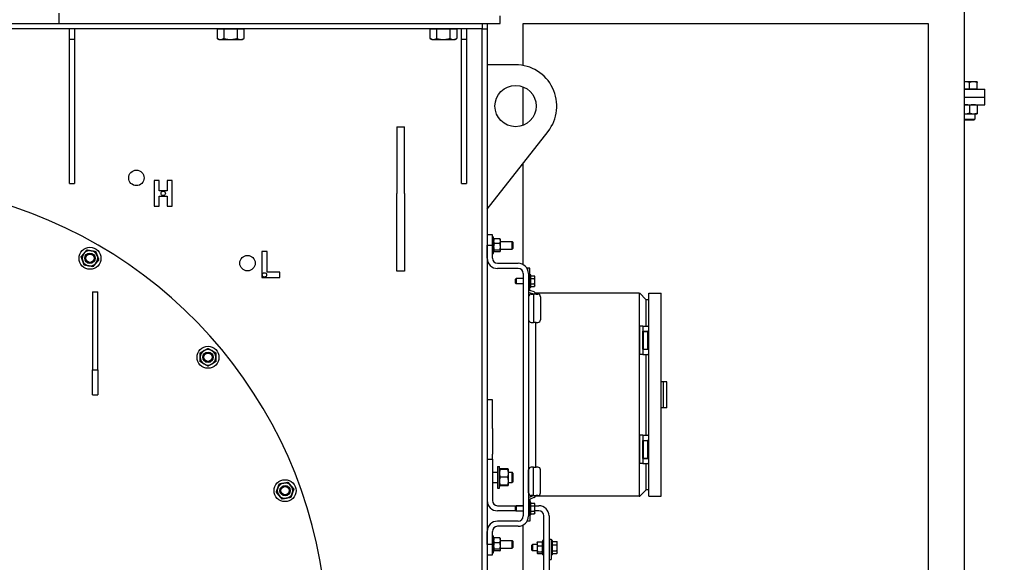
# Model space of a CAD drawing. Header units: inches. Extents: x 24 to 1128, y -58 to 748.
# Tile 117 of 256: x 211 to 259, y 240 to 267. Entities that reach past the tile are written whole.
import ezdxf

# ---------------------------------------------------------------- set-up
doc = ezdxf.new("R2010")
doc.units = ezdxf.units.IN
doc.header["$LTSCALE"] = 32
doc.header["$MEASUREMENT"] = 0
doc.layers.add('Dimension (ANSI)', color=7, linetype='Continuous', lineweight=25)
doc.layers.add('Visible (ANSI)', color=7, linetype='Continuous', lineweight=30)
doc.styles.add('Note Text (ANSI)', font='tahoma.ttf')
doc.dimstyles.new('SB Fraction-16 (ANSI)', dxfattribs={"dimscale": 32, "dimtxt": 0.125, "dimasz": 0.098425, "dimexe": 0.125, "dimexo": 0.0625, "dimgap": 0.031496, "dimtad": 0, "dimtih": 1, "dimtoh": 1, "dimdec": 4, "dimrnd": 1e-08, "dimzin": 0, "dimdsep": 46, "dimlunit": 5, "dimtxsty": 'Note Text (ANSI)', "dimcen": 0.09, "dimdle": 0.393701, "dimclrd": 256, "dimclre": 256, "dimclrt": 256, "dimadec": 0, "dimazin": 3, "dimtfac": 0.96, "dimtofl": 0, "dimtmove": 0, "dimatfit": 3, "dimfxl": 1, "dimfrac": 2, "dimtolj": 1, "dimtzin": 12, "dimlwd": -1, "dimlwe": -1, "dimarcsym": 0})

# ---------------------------------------------------------------- blocks, each defined once
blk = doc.blocks.new('*D17')
at = {"layer": 'Defpoints', "color": 0, "transparency": 16777216}
for p in [(257.225, 333.734), (233.912, 171.734), (300.059, 171.734)]:
    blk.add_point(p, dxfattribs=at)
at = {"layer": 'Dimension (ANSI)', "transparency": 16777216}
for p, q in [((259.225, 333.734), (304.059, 333.734)), ((300.059, 330.584), (300.059, 258.825)), ((300.059, 174.883), (300.059, 252.643)), ((235.912, 171.734), (304.059, 171.734))]:
    blk.add_line(p, q, dxfattribs=at)
for points in [[(299.534, 330.584), (300.584, 330.584), (300.059, 333.734)], [(299.534, 174.883), (300.584, 174.883), (300.059, 171.734)]]:
    blk.add_solid(points, dxfattribs=at)
at = {"layer": 'Dimension (ANSI)', "transparency": 16777216, "insert": (295.979, 257.817), "char_height": 4, "attachment_point": 1, "style": 'Note Text (ANSI)'}
blk.add_mtext('\\A1;162', dxfattribs=at)

msp = doc.modelspace()

# ---------------------------------------------------------------- linework, layer by layer
at = {"layer": 'Visible (ANSI)'}
for p, q in [((257.22467, 185.86817), (257.22467, 296.49617)), ((213.34967, 266.54617), (213.34967, 267.04617)), ((213.34967, 266.54617), (213.34967, 266.92117)), ((234.72467, 266.54617), (234.72467, 266.92117)), ((233.84967, 266.29617), (188.34967, 266.29617)), ((209.34967, 266.54617), (213.34967, 266.54617)), ((213.34967, 266.54617), (234.72467, 266.54617)), ((213.84967, 265.79617), (213.84967, 266.29617)), ((214.09967, 266.29617), (214.09967, 265.79617)), ((221.01272, 266.29617), (221.01272, 265.82241)), ((221.01272, 266.29617), (221.17109, 266.29617)), ((221.09967, 266.29617), (221.09967, 266.29617)), ((221.17109, 266.29617), (221.32945, 266.29617)), ((221.32945, 266.29617), (221.65418, 266.29617)), ((221.32945, 266.29617), (221.32945, 265.82241)), ((221.65418, 266.29617), (221.97891, 266.29617)), ((221.97891, 266.29617), (222.14527, 266.29617)), ((221.97891, 266.29617), (221.97891, 265.82241)), ((222.14527, 266.29617), (222.31163, 266.29617)), ((222.22467, 266.29617), (222.22467, 266.29617)), ((222.31163, 266.29617), (222.31163, 265.82241)), ((231.32522, 266.29617), (231.32522, 265.82241)), ((231.32522, 266.29617), (231.48359, 266.29617)), ((231.41217, 266.29617), (231.41217, 266.29617)), ((231.48359, 266.29617), (231.64195, 266.29617)), ((231.64195, 266.29617), (231.96668, 266.29617)), ((231.64195, 266.29617), (231.64195, 265.82241)), ((231.96668, 266.29617), (232.29141, 266.29617)), ((232.29141, 266.29617), (232.45777, 266.29617)), ((232.29141, 266.29617), (232.29141, 265.82241)), ((232.45777, 266.29617), (232.62413, 266.29617)), ((232.53717, 266.29617), (232.53717, 266.29617)), ((232.62413, 266.29617), (232.62413, 265.82241)), ((232.84967, 265.79617), (232.84967, 266.29617)), ((233.09967, 266.29617), (233.09967, 265.79617)), ((233.84967, 266.54617), (233.84967, 266.29617)), ((233.84967, 220.23806), (233.84967, 266.29617)), ((233.84967, 266.29617), (234.09967, 266.29617)), ((234.09967, 266.54617), (234.09967, 266.29617)), ((234.09967, 266.29617), (234.09967, 220.23806)), ((235.84967, 266.54617), (255.47467, 266.54617)), ((235.84967, 264.5107), (235.84967, 266.54617)), ((255.47467, 266.54617), (255.47467, 224.54617)), ((213.84967, 265.79617), (214.09967, 265.79617)), ((213.84967, 258.79617), (213.84967, 265.79617)), ((214.09967, 265.79617), (214.09967, 258.79617)), ((221.09967, 265.77217), (221.01787, 265.81939)), ((222.22467, 265.77217), (222.30647, 265.81939)), ((231.41217, 265.77217), (231.33037, 265.81939)), ((232.53717, 265.77217), (232.61897, 265.81939)), ((232.84967, 265.79617), (233.09967, 265.79617)), ((232.84967, 258.79617), (232.84967, 265.79617)), ((233.09967, 265.79617), (233.09967, 258.79617)), ((221.09967, 265.77217), (221.17109, 265.77217)), ((221.17109, 265.77217), (221.65418, 265.77217)), ((221.65418, 265.77217), (222.14527, 265.77217)), ((222.14527, 265.77217), (222.22467, 265.77217)), ((231.41217, 265.77217), (231.48359, 265.77217)), ((231.48359, 265.77217), (231.96668, 265.77217)), ((231.96668, 265.77217), (232.45777, 265.77217)), ((232.45777, 265.77217), (232.53717, 265.77217)), ((235.47467, 264.54617), (234.09967, 264.54617)), ((235.84967, 261.61914), (235.84967, 263.47319)), ((257.28717, 263.72267), (257.22467, 263.72267)), ((257.66217, 263.72267), (257.28717, 263.72267)), ((257.47467, 263.35867), (257.47467, 263.68918)), ((257.84967, 263.72267), (257.66217, 263.72267)), ((257.84967, 263.35867), (257.84967, 263.68918)), ((257.22467, 263.35867), (258.22467, 263.35867)), ((257.28717, 263.35867), (257.22467, 263.35867)), ((257.22467, 262.98367), (258.22467, 262.98367)), ((257.22467, 262.98367), (258.22467, 262.98367)), ((257.47467, 263.35867), (257.28717, 263.35867)), ((257.66217, 263.35867), (257.47467, 263.35867)), ((257.84967, 263.35867), (257.66217, 263.35867)), ((257.84967, 263.35867), (257.84967, 263.35867)), ((258.22467, 262.98367), (258.22467, 263.35867)), ((258.22467, 262.60867), (258.22467, 262.98367)), ((257.22467, 262.60867), (258.22467, 262.60867)), ((257.47467, 262.57518), (257.47467, 262.20416)), ((257.84967, 262.57518), (257.84967, 262.20416)), ((257.22467, 262.17067), (257.28717, 262.17067)), ((257.28717, 262.17067), (257.66217, 262.17067)), ((257.66217, 262.17067), (257.84967, 262.17067)), ((257.72467, 262.17067), (257.72467, 261.90444)), ((229.72467, 261.54617), (229.72467, 258.31313)), ((229.72467, 261.54617), (230.09967, 261.54617)), ((230.09967, 258.31313), (230.09967, 261.54617)), ((257.22467, 261.90444), (257.72467, 261.90444)), ((257.27186, 261.85867), (257.22467, 261.90444)), ((257.67748, 261.85867), (257.27186, 261.85867)), ((257.67748, 261.85867), (257.72467, 261.90444)), ((234.09967, 257.54617), (237.04935, 261.31313)), ((235.84967, 254.85418), (235.84967, 259.78105)), ((213.84967, 258.79617), (214.09967, 258.79617)), ((218.20935, 258.93463), (217.95935, 258.93463)), ((217.95935, 258.93463), (217.95935, 257.68463)), ((218.20935, 258.43463), (218.20935, 258.93463)), ((218.58435, 258.93463), (218.58435, 258.43463)), ((218.83435, 258.93463), (218.58435, 258.93463)), ((218.83435, 257.68463), (218.83435, 258.93463)), ((232.84967, 258.79617), (233.09967, 258.79617)), ((218.58435, 258.43463), (218.20935, 258.43463)), ((218.20935, 258.18463), (218.58435, 258.18463)), ((218.20935, 257.68463), (218.20935, 258.18463)), ((218.58435, 258.18463), (218.58435, 257.68463)), ((229.72467, 254.54617), (229.72467, 258.31313)), ((230.09967, 258.31313), (230.09967, 254.54617)), ((217.95935, 257.68463), (218.20935, 257.68463)), ((218.58435, 257.68463), (218.83435, 257.68463)), ((234.34967, 256.29617), (234.09967, 256.29617)), ((234.34967, 255.79617), (234.34967, 256.29617)), ((234.09967, 255.17117), (234.09967, 255.79617)), ((234.09967, 255.79617), (234.34967, 255.79617)), ((234.34967, 256.20242), (234.41217, 256.20242)), ((234.34967, 255.17117), (234.34967, 255.79617)), ((234.41217, 255.38992), (234.41217, 256.20242)), ((234.41217, 256.07767), (234.41747, 256.08684)), ((234.71503, 256.10929), (234.43731, 256.10929)), ((234.71503, 255.87717), (234.43731, 255.87717)), ((234.74017, 256.07767), (234.73488, 256.08684)), ((234.74017, 255.99323), (234.74017, 256.07767)), ((234.74017, 255.72061), (234.74017, 255.99323)), ((234.74017, 255.98367), (235.31248, 255.98367)), ((235.31248, 255.60867), (235.31248, 255.98367)), ((235.34967, 255.94533), (235.31248, 255.98367)), ((235.34967, 255.94533), (235.34967, 255.64701)), ((223.43184, 255.48703), (223.18184, 255.48703)), ((223.18184, 255.48703), (223.18184, 254.23703)), ((223.43184, 254.48703), (223.43184, 255.48703)), ((234.34967, 255.38992), (234.41217, 255.38992)), ((234.41217, 255.51467), (234.41747, 255.5055)), ((234.71503, 255.56405), (234.43731, 255.56405)), ((234.71503, 255.48305), (234.43731, 255.48305)), ((234.74017, 255.51467), (234.73488, 255.5055)), ((234.74017, 255.52355), (234.74017, 255.72061)), ((234.74017, 255.60867), (235.31248, 255.60867)), ((234.74017, 255.51467), (234.74017, 255.52355)), ((235.34967, 255.64701), (235.31248, 255.60867)), ((234.59967, 254.92117), (235.59967, 254.92117)), ((224.05684, 254.48703), (223.43184, 254.48703)), ((224.05684, 254.23703), (224.05684, 254.48703)), ((230.09967, 254.54617), (229.72467, 254.54617)), ((235.59967, 254.67117), (234.59967, 254.67117)), ((235.84967, 254.42117), (235.84967, 242.67117)), ((236.06125, 254.68117), (236.06125, 254.61339)), ((236.15967, 254.68117), (236.06125, 254.68117)), ((236.09967, 254.42117), (236.09967, 242.67117)), ((236.15967, 253.61614), (236.15967, 254.68117)), ((236.22217, 254.36867), (236.15967, 254.36867)), ((236.22217, 253.74367), (236.22217, 254.36867)), ((223.18184, 254.23703), (224.05684, 254.23703)), ((235.47217, 254.1505), (235.50191, 254.18117)), ((235.47217, 253.96184), (235.47217, 254.1505)), ((235.47217, 253.96184), (235.50191, 253.93117)), ((235.50191, 254.18117), (235.50191, 253.93117)), ((235.84967, 254.18117), (235.50191, 254.18117)), ((235.84967, 253.93117), (235.50191, 253.93117)), ((236.22218, 254.27517), (236.22217, 254.27517)), ((236.22218, 254.30904), (236.39062, 254.30904)), ((236.22218, 254.24519), (236.22218, 254.30904)), ((236.22218, 254.18134), (236.22218, 254.24519)), ((236.22218, 254.18134), (236.39062, 254.18134)), ((236.22218, 254.05491), (236.22218, 254.18134)), ((236.22218, 253.92847), (236.22218, 254.05491)), ((236.22218, 253.92847), (236.39062, 253.92847)), ((236.22218, 253.86588), (236.22218, 253.92847)), ((236.22218, 253.80329), (236.22218, 253.86588)), ((236.41018, 254.27517), (236.3911, 254.30821)), ((236.41018, 254.24519), (236.41018, 254.27517)), ((236.41018, 254.05491), (236.41018, 254.24519)), ((236.41018, 253.86588), (236.41018, 254.05491)), ((236.41018, 253.83717), (236.41018, 253.86588)), ((214.97467, 253.54617), (215.22467, 253.54617)), ((214.97467, 253.54617), (214.97467, 249.75304)), ((215.22467, 249.75304), (215.22467, 253.54617)), ((236.13955, 253.51173), (236.34368, 253.43743)), ((236.22217, 253.74367), (236.15967, 253.74367)), ((236.37039, 253.53245), (236.16625, 253.60675)), ((236.22218, 253.83717), (236.22217, 253.83717)), ((236.22218, 253.80329), (236.39062, 253.80329)), ((236.23569, 253.43188), (236.34949, 253.43188)), ((236.35026, 253.43188), (236.35026, 252.05617)), ((236.46926, 253.43188), (236.35026, 253.43188)), ((236.41018, 253.83717), (236.3911, 253.80413)), ((236.44869, 253.46857), (236.44869, 253.43188)), ((241.46483, 253.46857), (236.44869, 253.46857)), ((236.46926, 253.43188), (236.55269, 253.43188)), ((241.46483, 253.46857), (241.46483, 243.62605)), ((241.46483, 253.46857), (241.48929, 253.46857)), ((241.48929, 253.46857), (241.78727, 253.17059)), ((241.93886, 253.46857), (242.52942, 253.46857)), ((241.93886, 243.62605), (241.93886, 253.46857)), ((242.52942, 243.62605), (242.52942, 253.46857)), ((236.10569, 253.30188), (236.10569, 252.18617)), ((236.68269, 253.30188), (236.68269, 252.18617)), ((241.78727, 253.17059), (241.78727, 251.88196)), ((241.81173, 253.14613), (241.78727, 253.17059)), ((241.93886, 253.14613), (241.81173, 253.14613)), ((236.23569, 252.05617), (236.35026, 252.05617)), ((236.46926, 252.05617), (236.35026, 252.05617)), ((236.44869, 252.05617), (236.44869, 245.03845)), ((236.46926, 252.05617), (236.55269, 252.05617)), ((241.47755, 251.88196), (241.48345, 251.88196)), ((241.47755, 251.88196), (241.47755, 250.504)), ((241.63577, 251.88196), (241.48345, 251.88196)), ((241.63577, 251.88196), (241.64989, 251.88196)), ((241.63577, 250.75794), (241.63577, 251.62802)), ((241.63577, 251.62802), (241.64989, 251.62802)), ((241.64989, 251.88196), (241.88531, 251.88196)), ((241.64989, 251.88196), (241.64989, 251.62802)), ((241.64989, 251.62802), (241.88531, 251.62802)), ((241.65222, 250.75794), (241.65222, 251.62802)), ((241.66052, 251.62113), (241.87548, 251.62113)), ((241.66052, 251.62113), (241.66052, 250.76483)), ((241.70678, 251.62802), (241.70678, 251.62113)), ((241.82922, 251.62802), (241.82922, 251.62113)), ((241.87072, 251.62113), (241.87072, 251.62802)), ((241.8902, 251.62113), (241.87548, 251.62113)), ((241.87548, 251.62113), (241.87548, 250.76483)), ((241.88297, 251.62113), (241.88297, 251.62802)), ((241.91039, 251.88196), (241.88531, 251.88196)), ((241.91039, 251.62802), (241.88531, 251.62802)), ((241.8902, 251.62113), (241.91111, 251.62113)), ((241.91039, 251.88196), (241.91385, 251.88196)), ((241.91039, 251.62802), (241.91385, 251.62802)), ((241.93886, 251.62113), (241.91111, 251.62113)), ((241.93886, 251.88196), (241.91385, 251.88196)), ((241.93886, 251.62802), (241.91385, 251.62802)), ((241.63577, 250.75794), (241.64989, 250.75794)), ((241.64989, 250.75794), (241.88531, 250.75794)), ((241.64989, 250.75794), (241.64989, 250.504)), ((241.66052, 250.76483), (241.87548, 250.76483)), ((241.70678, 250.76483), (241.70678, 250.75794)), ((241.82922, 250.76483), (241.82922, 250.75794)), ((241.87072, 250.75794), (241.87072, 250.76483)), ((241.8902, 250.76483), (241.87548, 250.76483)), ((241.88297, 250.75794), (241.88297, 250.76483)), ((241.91039, 250.75794), (241.88531, 250.75794)), ((241.8902, 250.76483), (241.91111, 250.76483)), ((241.91039, 250.75794), (241.91385, 250.75794)), ((241.93886, 250.76483), (241.91111, 250.76483)), ((241.93886, 250.75794), (241.91385, 250.75794)), ((241.47755, 250.504), (241.48345, 250.504)), ((241.63577, 250.504), (241.48345, 250.504)), ((241.63577, 250.504), (241.64989, 250.504)), ((241.64989, 250.504), (241.88531, 250.504)), ((241.78727, 250.504), (241.78727, 246.59062)), ((241.91039, 250.504), (241.88531, 250.504)), ((241.91039, 250.504), (241.91385, 250.504)), ((241.93886, 250.504), (241.91385, 250.504)), ((214.97467, 249.75304), (215.22467, 249.75304)), ((214.97467, 248.54617), (214.97467, 249.75304)), ((215.22467, 249.75304), (215.22467, 248.54617)), ((242.64753, 249.17723), (242.52942, 249.17723)), ((242.80501, 249.17723), (242.64753, 249.17723)), ((242.64753, 247.91739), (242.64753, 249.17723)), ((242.80501, 247.91739), (242.80501, 249.17723)), ((214.97467, 248.54617), (215.22467, 248.54617)), ((234.34967, 248.29617), (234.09967, 248.29617)), ((234.34967, 246.92117), (234.34967, 248.29617)), ((242.64753, 247.91739), (242.52942, 247.91739)), ((242.80501, 247.91739), (242.64753, 247.91739)), ((234.34967, 246.92117), (234.34967, 245.67117)), ((241.47755, 246.59062), (241.48345, 246.59062)), ((241.47755, 246.59062), (241.47755, 245.21267)), ((241.63577, 246.59062), (241.48345, 246.59062)), ((241.63577, 246.59062), (241.64989, 246.59062)), ((241.63577, 245.4666), (241.63577, 246.33668)), ((241.63577, 246.33668), (241.64989, 246.33668)), ((241.64989, 246.59062), (241.88531, 246.59062)), ((241.64989, 246.59062), (241.64989, 246.33668)), ((241.64989, 246.33668), (241.88531, 246.33668)), ((241.65222, 245.4666), (241.65222, 246.33668)), ((241.66052, 246.32979), (241.87548, 246.32979)), ((241.66052, 246.32979), (241.66052, 245.47349)), ((241.70678, 246.33668), (241.70678, 246.32979)), ((241.82922, 246.33668), (241.82922, 246.32979)), ((241.87072, 246.32979), (241.87072, 246.33668)), ((241.8902, 246.32979), (241.87548, 246.32979)), ((241.87548, 246.32979), (241.87548, 245.47349)), ((241.88297, 246.32979), (241.88297, 246.33668)), ((241.91039, 246.59062), (241.88531, 246.59062)), ((241.91039, 246.33668), (241.88531, 246.33668)), ((241.8902, 246.32979), (241.91111, 246.32979)), ((241.91039, 246.59062), (241.91385, 246.59062)), ((241.91039, 246.33668), (241.91385, 246.33668)), ((241.93886, 246.32979), (241.91111, 246.32979)), ((241.93886, 246.59062), (241.91385, 246.59062)), ((241.93886, 246.33668), (241.91385, 246.33668)), ((234.09967, 245.42117), (234.34967, 245.42117)), ((234.34967, 245.42117), (234.34967, 245.67117)), ((234.34967, 245.42117), (234.34967, 243.42117)), ((241.63577, 245.4666), (241.64989, 245.4666)), ((241.64989, 245.4666), (241.88531, 245.4666)), ((241.64989, 245.4666), (241.64989, 245.21267)), ((241.66052, 245.47349), (241.87548, 245.47349)), ((241.70678, 245.47349), (241.70678, 245.4666)), ((241.82922, 245.47349), (241.82922, 245.4666)), ((241.87072, 245.4666), (241.87072, 245.47349)), ((241.8902, 245.47349), (241.87548, 245.47349)), ((241.88297, 245.4666), (241.88297, 245.47349)), ((241.91039, 245.4666), (241.88531, 245.4666)), ((241.8902, 245.47349), (241.91111, 245.47349)), ((241.91039, 245.4666), (241.91385, 245.4666)), ((241.93886, 245.47349), (241.91111, 245.47349)), ((241.93886, 245.4666), (241.91385, 245.4666)), ((234.34967, 244.79617), (234.59967, 244.79617)), ((234.59967, 245.07742), (234.59967, 244.01492)), ((234.59967, 245.07742), (234.69347, 245.07742)), ((234.69347, 244.01492), (234.69347, 245.07742)), ((234.69347, 244.92117), (234.69843, 244.92975)), ((235.09798, 244.95833), (234.72697, 244.95833)), ((235.09798, 244.92117), (234.72697, 244.92117)), ((235.13147, 244.92117), (235.12652, 244.92975)), ((235.13147, 244.73367), (235.13147, 244.92117)), ((235.13147, 244.79617), (235.3039, 244.79617)), ((235.3039, 244.29617), (235.3039, 244.79617)), ((235.34967, 244.74898), (235.3039, 244.79617)), ((236.10569, 243.79274), (236.10569, 244.90845)), ((236.35026, 245.03845), (236.23569, 245.03845)), ((236.35026, 245.03845), (236.46926, 245.03845)), ((236.35026, 243.66274), (236.35026, 245.03845)), ((236.55269, 245.03845), (236.46926, 245.03845)), ((236.68269, 243.79274), (236.68269, 244.90845)), ((241.47755, 245.21267), (241.48345, 245.21267)), ((241.63577, 245.21267), (241.48345, 245.21267)), ((241.63577, 245.21267), (241.64989, 245.21267)), ((241.64989, 245.21267), (241.88531, 245.21267)), ((241.78727, 245.21267), (241.78727, 243.92403)), ((241.91039, 245.21267), (241.88531, 245.21267)), ((241.91039, 245.21267), (241.91385, 245.21267)), ((241.93886, 245.21267), (241.91385, 245.21267)), ((235.09798, 244.54617), (234.72697, 244.54617)), ((235.13147, 244.35867), (235.13147, 244.73367)), ((235.13147, 244.17117), (235.13147, 244.35867)), ((235.34967, 244.34336), (235.3039, 244.29617)), ((235.34967, 244.74898), (235.34967, 244.34336)), ((234.34967, 244.29617), (234.59967, 244.29617)), ((234.59967, 244.01492), (234.69347, 244.01492)), ((234.69347, 244.17117), (234.69843, 244.16258)), ((235.09798, 244.17117), (234.72697, 244.17117)), ((235.09798, 244.13401), (234.72697, 244.13401)), ((235.13147, 244.17117), (235.12652, 244.16258)), ((235.13147, 244.29617), (235.3039, 244.29617)), ((241.78727, 243.92403), (241.48929, 243.62605)), ((241.78727, 243.92403), (241.81173, 243.94849)), ((241.81173, 243.94849), (241.93886, 243.94849)), ((236.13955, 243.5829), (236.34368, 243.6572)), ((236.15967, 243.47848), (236.15967, 242.41345)), ((236.37039, 243.56217), (236.16625, 243.48787)), ((236.34949, 243.66274), (236.23569, 243.66274)), ((236.35026, 243.66274), (236.46926, 243.66274)), ((236.44869, 243.66274), (236.44869, 243.62605)), ((241.46483, 243.62605), (236.44869, 243.62605)), ((236.55269, 243.66274), (236.46926, 243.66274)), ((241.46483, 243.62605), (241.48929, 243.62605)), ((241.93886, 243.62605), (242.52942, 243.62605)), ((234.59967, 243.17117), (235.84967, 243.17117)), ((235.49221, 242.92117), (234.59967, 242.92117)), ((235.47217, 243.1305), (235.50191, 243.16117)), ((235.47217, 242.94184), (235.47217, 243.1305)), ((235.47217, 242.94184), (235.50191, 242.91117)), ((235.50191, 243.16117), (235.50191, 242.91117)), ((235.84967, 243.16117), (235.50191, 243.16117)), ((235.84967, 242.91117), (235.50191, 242.91117)), ((236.22217, 243.34867), (236.15967, 243.34867)), ((236.22217, 242.72367), (236.22217, 243.34867)), ((236.22218, 243.25517), (236.22217, 243.25517)), ((236.22218, 243.28905), (236.39062, 243.28905)), ((236.22218, 243.22533), (236.22218, 243.28905)), ((236.22218, 243.16162), (236.22218, 243.22533)), ((236.22218, 243.16162), (236.39062, 243.16162)), ((236.22218, 243.03518), (236.22218, 243.16162)), ((236.22218, 242.90874), (236.22218, 243.03518)), ((236.22218, 242.90874), (236.39062, 242.90874)), ((236.22218, 242.84602), (236.22218, 242.90874)), ((236.41018, 243.25517), (236.39099, 243.28839)), ((236.41018, 243.22533), (236.41018, 243.25517)), ((236.41018, 243.03518), (236.41018, 243.22533)), ((236.41018, 243.17117), (236.59967, 243.17117)), ((236.41018, 242.84602), (236.41018, 243.03518)), ((236.59967, 242.92117), (236.41018, 242.92117)), ((235.59967, 242.42117), (234.59967, 242.42117)), ((236.06125, 242.41345), (236.06125, 242.47895)), ((236.15967, 242.41345), (236.06125, 242.41345)), ((236.22217, 242.72367), (236.15967, 242.72367)), ((236.22218, 242.81717), (236.22217, 242.81717)), ((236.22218, 242.78329), (236.22218, 242.84602)), ((236.22218, 242.78329), (236.39062, 242.78329)), ((236.41018, 242.81717), (236.39099, 242.78395)), ((236.41018, 242.81717), (236.41018, 242.84602)), ((236.84967, 216.67117), (236.84967, 242.67117)), ((237.09967, 242.67117), (237.09967, 216.67117)), ((235.59967, 242.17117), (234.59967, 242.17117)), ((235.84967, 224.54617), (235.84967, 242.23816)), ((234.09967, 241.29617), (234.09967, 241.92117)), ((234.34967, 241.29617), (234.34967, 241.92117)), ((234.34967, 241.70242), (234.41217, 241.70242)), ((234.41217, 240.88992), (234.41217, 241.70242)), ((234.41217, 241.57767), (234.41747, 241.58684)), ((234.71503, 241.60929), (234.43731, 241.60929)), ((234.74017, 241.57767), (234.73488, 241.58684)), ((234.74017, 241.49323), (234.74017, 241.57767)), ((234.74017, 241.22061), (234.74017, 241.49323)), ((234.74017, 241.48367), (235.31248, 241.48367)), ((235.31248, 241.10867), (235.31248, 241.48367)), ((235.34967, 241.44533), (235.31248, 241.48367)), ((236.78717, 241.48367), (236.78717, 240.79617)), ((236.84967, 241.48367), (236.78717, 241.48367)), ((237.09967, 241.55492), (237.19967, 241.55492)), ((237.19967, 241.55492), (237.19967, 240.55492)), ((237.26217, 241.48367), (237.19967, 241.48367)), ((237.26217, 240.79617), (237.26217, 241.48367)), ((234.34967, 241.29617), (234.09967, 241.29617)), ((234.34967, 240.79617), (234.34967, 241.29617)), ((234.41217, 241.01467), (234.41747, 241.0055)), ((234.71503, 241.37717), (234.43731, 241.37717)), ((234.71503, 241.06405), (234.43731, 241.06405)), ((234.71503, 240.98305), (234.43731, 240.98305)), ((234.74017, 241.01467), (234.73488, 241.0055)), ((234.74017, 241.02355), (234.74017, 241.22061)), ((234.74017, 241.10867), (235.31248, 241.10867)), ((234.74017, 241.01467), (234.74017, 241.02355)), ((235.34967, 241.14701), (235.31248, 241.10867)), ((235.34967, 241.44533), (235.34967, 241.14701)), ((236.26217, 241.26209), (236.29521, 241.29617)), ((236.26217, 241.01775), (236.26217, 241.26209)), ((236.26217, 241.01775), (236.29521, 240.98367)), ((236.29521, 241.29617), (236.29521, 240.98367)), ((236.52117, 241.29617), (236.29521, 241.29617)), ((236.52117, 240.98367), (236.29521, 240.98367)), ((236.52117, 241.38992), (236.52692, 241.39988)), ((236.52117, 241.38992), (236.52117, 241.31948)), ((236.52117, 241.31948), (236.52117, 241.07905)), ((236.52117, 241.07905), (236.52117, 240.8995)), ((236.52692, 241.39988), (236.52951, 241.40436)), ((236.5435, 241.42331), (236.76484, 241.42331)), ((236.5435, 241.41991), (236.76484, 241.41991)), ((236.5435, 241.21905), (236.76484, 241.21905)), ((236.78142, 241.39988), (236.77884, 241.40436)), ((236.78717, 241.38992), (236.78142, 241.39988)), ((237.26218, 241.38992), (237.26217, 241.38992)), ((237.26218, 241.42842), (237.47485, 241.42842)), ((237.26218, 241.35194), (237.26218, 241.42842)), ((237.26218, 241.27545), (237.26218, 241.35194)), ((237.26218, 241.1312), (237.26218, 241.27545)), ((237.26218, 241.27545), (237.47485, 241.27545)), ((237.26218, 240.98695), (237.26218, 241.1312)), ((237.26218, 240.91919), (237.26218, 240.98695)), ((237.26218, 240.98695), (237.47485, 240.98695)), ((237.49718, 241.38992), (237.47804, 241.42307)), ((237.49718, 241.35194), (237.49718, 241.38992)), ((237.49718, 241.1312), (237.49718, 241.35194)), ((237.49718, 240.91919), (237.49718, 241.1312)), ((234.09967, 240.79617), (234.34967, 240.79617)), ((234.34967, 240.88992), (234.41217, 240.88992)), ((236.52117, 240.8995), (236.52117, 240.88992)), ((236.52117, 240.88992), (236.52692, 240.87996)), ((236.52692, 240.87996), (236.52951, 240.87548)), ((236.5435, 240.93906), (236.76484, 240.93906)), ((236.5435, 240.85993), (236.76484, 240.85993)), ((236.5435, 240.85653), (236.76484, 240.85653)), ((236.78142, 240.87996), (236.77884, 240.87548)), ((236.78717, 240.88992), (236.78142, 240.87996)), ((236.84967, 240.79617), (236.78717, 240.79617)), ((237.09967, 240.55492), (237.19967, 240.55492)), ((237.26217, 240.79617), (237.19967, 240.79617)), ((237.26218, 240.88992), (237.26217, 240.88992)), ((237.26218, 240.85142), (237.26218, 240.91919)), ((237.26218, 240.85142), (237.47485, 240.85142)), ((237.49718, 240.88992), (237.47804, 240.85677)), ((237.49718, 240.88992), (237.49718, 240.91919))]:
    msp.add_line(p, q, dxfattribs=at)
for centre, radius in [((235.47467, 262.54617), 1), ((217.09967, 259.06283), 0.375), ((218.39685, 258.30963), 0.105), ((214.84967, 255.16572), 0.53125), ((214.84967, 255.16572), 0.25014), ((214.84967, 255.16572), 0.25), ((214.84967, 255.16572), 0.20281), ((222.48445, 254.93095), 0.375), ((223.30684, 254.36203), 0.105), ((220.56963, 250.3661), 0.53125), ((220.56963, 250.3661), 0.25014), ((220.56963, 250.3661), 0.25), ((220.56963, 250.3661), 0.20281), ((224.30306, 243.8996), 0.53125), ((224.30306, 243.8996), 0.25014), ((224.30306, 243.8996), 0.25), ((224.30306, 243.8996), 0.20281)]:
    msp.add_circle(centre, radius, dxfattribs=at)
for centre, radius, start, end in [((235.47467, 262.54617), 2, 321.937653, 90), ((204.09967, 236.54617), 22.25, 3.136973, 222.13328), ((214.84967, 255.16572), 0.375, 140, 200), ((214.84967, 255.16572), 0.375, 80, 140), ((214.84967, 255.16572), 0.375, 20, 80), ((214.84967, 255.16572), 0.375, 320, 20), ((214.84967, 255.16572), 0.375, 200, 260), ((214.84967, 255.16572), 0.375, 260, 320), ((234.59967, 255.17117), 0.5, 180, 270), ((234.59967, 255.17117), 0.25, 180, 270), ((235.59967, 254.42117), 0.5, 0, 90), ((235.59967, 254.42117), 0.25, 0, 90), ((236.18025, 253.62355), 0.119, 227.382623, 250), ((236.23569, 253.30188), 0.13, 90, 180), ((236.16967, 253.61614), 0.01, 180, 250), ((236.34026, 253.42803), 0.01, 0, 70), ((236.32969, 253.42062), 0.119, 5.426317, 70), ((236.55269, 253.30188), 0.13, 0, 90), ((236.23569, 252.18617), 0.13, 180, 270), ((236.55269, 252.18617), 0.13, 270, 0), ((220.56963, 250.3661), 0.375, 120, 180), ((220.56963, 250.3661), 0.375, 60, 120), ((220.56963, 250.3661), 0.375, 0, 60), ((220.56963, 250.3661), 0.375, 180, 240), ((220.56963, 250.3661), 0.375, 240, 300), ((220.56963, 250.3661), 0.375, 300, 0), ((236.23569, 244.90845), 0.13, 90, 180), ((236.55269, 244.90845), 0.13, 0, 90), ((224.30306, 243.8996), 0.375, 160, 220), ((224.30306, 243.8996), 0.375, 100, 160), ((224.30306, 243.8996), 0.375, 40, 100), ((224.30306, 243.8996), 0.375, 340, 40), ((224.30306, 243.8996), 0.375, 220, 280), ((224.30306, 243.8996), 0.375, 280, 340), ((234.59967, 243.42117), 0.5, 180, 270), ((234.59967, 243.42117), 0.25, 180, 270), ((236.18025, 243.47107), 0.119, 110, 132.617377), ((236.23569, 243.79274), 0.13, 180, 270), ((236.16967, 243.47848), 0.01, 110, 180), ((236.34026, 243.66659), 0.01, 290, 0), ((236.32969, 243.674), 0.119, 290, 354.573683), ((236.55269, 243.79274), 0.13, 270, 0), ((236.59967, 242.67117), 0.5, 0, 90), ((236.59967, 242.67117), 0.25, 0, 90), ((234.59967, 241.92117), 0.5, 90, 180), ((235.59967, 242.67117), 0.5, 270, 0), ((235.59967, 242.67117), 0.25, 270, 0), ((234.59967, 241.92117), 0.25, 90, 180)]:
    msp.add_arc(centre, radius, start, end, dxfattribs=at)
for points, weights in [([(221.01272, 265.82241), (221.09759, 265.77217), (221.17109, 265.77217)], [1, 1.0379548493, 1]), ([(221.17109, 265.77217), (221.24458, 265.77217), (221.32945, 265.82241)], [1, 1.0379548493, 1]), ([(221.32945, 265.82241), (221.50347, 265.77217), (221.65418, 265.77217)], [1, 1.0379548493, 1]), ([(221.65418, 265.77217), (221.80489, 265.77217), (221.97891, 265.82241)], [1, 1.0379548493, 1]), ([(221.97891, 265.82241), (222.06806, 265.77217), (222.14527, 265.77217)], [1, 1.0379548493, 1]), ([(222.14527, 265.77217), (222.22247, 265.77217), (222.31163, 265.82241)], [1, 1.0379548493, 1]), ([(222.31163, 265.82241), (222.30904, 265.82087), (222.30647, 265.81939)], [1, 1.00111611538, 1.00216658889]), ([(231.32522, 265.82241), (231.41009, 265.77217), (231.48359, 265.77217)], [1, 1.0379548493, 1]), ([(231.48359, 265.77217), (231.55708, 265.77217), (231.64195, 265.82241)], [1, 1.0379548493, 1]), ([(231.64195, 265.82241), (231.81597, 265.77217), (231.96668, 265.77217)], [1, 1.0379548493, 1]), ([(231.96668, 265.77217), (232.11739, 265.77217), (232.29141, 265.82241)], [1, 1.0379548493, 1]), ([(232.29141, 265.82241), (232.38056, 265.77217), (232.45777, 265.77217)], [1, 1.0379548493, 1]), ([(232.45777, 265.77217), (232.53497, 265.77217), (232.62413, 265.82241)], [1, 1.0379548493, 1]), ([(232.62413, 265.82241), (232.62154, 265.82087), (232.61897, 265.81939)], [1, 1.00111611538, 1.00216658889]), ([(257.28717, 263.72267), (257.25621, 263.72267), (257.22467, 263.7187)], [1, 1.01318397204, 1.01720879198]), ([(257.47467, 263.68918), (257.37419, 263.72267), (257.28717, 263.72267)], [1, 1.0379548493, 1]), ([(257.66217, 263.72267), (257.57515, 263.72267), (257.47467, 263.68918)], [1, 1.0379548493, 1]), ([(257.84967, 263.68918), (257.74919, 263.72267), (257.66217, 263.72267)], [1, 1.0379548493, 1]), ([(257.84967, 263.72267), (257.84967, 263.72267), (257.84967, 263.68918)], [1, 1.0379548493, 1]), ([(257.28717, 262.60867), (257.25621, 262.60867), (257.22467, 262.6047)], [1, 1.01318397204, 1.01720879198]), ([(257.47467, 262.57518), (257.37419, 262.60867), (257.28717, 262.60867)], [1, 1.0379548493, 1]), ([(257.66217, 262.60867), (257.57515, 262.60867), (257.47467, 262.57518)], [1, 1.0379548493, 1]), ([(257.84967, 262.57518), (257.74919, 262.60867), (257.66217, 262.60867)], [1, 1.0379548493, 1]), ([(257.84967, 262.60867), (257.84967, 262.60867), (257.84967, 262.57518)], [1, 1.0379548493, 1]), ([(257.22467, 262.17464), (257.25621, 262.17067), (257.28717, 262.17067)], [1.01720879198, 1.01318397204, 1]), ([(257.28717, 262.17067), (257.37419, 262.17067), (257.47467, 262.20416)], [1, 1.0379548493, 1]), ([(257.47467, 262.20416), (257.57515, 262.17067), (257.66217, 262.17067)], [1, 1.0379548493, 1]), ([(257.66217, 262.17067), (257.74919, 262.17067), (257.84967, 262.20416)], [1, 1.0379548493, 1]), ([(257.84967, 262.20416), (257.84967, 262.17067), (257.84967, 262.17067)], [1, 1.0379548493, 1]), ([(234.43731, 256.10929), (234.41217, 256.04709), (234.41217, 255.99323)], [1, 1.0379548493, 1]), ([(234.41217, 255.99323), (234.41217, 255.93937), (234.43731, 255.87717)], [1, 1.0379548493, 1]), ([(234.43731, 255.87717), (234.41217, 255.79327), (234.41217, 255.72061)], [1, 1.0379548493, 1]), ([(234.41747, 256.08684), (234.42358, 256.09744), (234.43731, 256.10929)], [1.01887457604, 1.02037449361, 1]), ([(234.74017, 255.99323), (234.74017, 256.04709), (234.71503, 256.10929)], [1, 1.0379548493, 1]), ([(234.71503, 256.10929), (234.72876, 256.09744), (234.73488, 256.08684)], [1, 1.02037449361, 1.01887457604]), ([(234.71503, 255.87717), (234.74017, 255.93937), (234.74017, 255.99323)], [1, 1.0379548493, 1]), ([(234.74017, 255.72061), (234.74017, 255.79327), (234.71503, 255.87717)], [1, 1.0379548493, 1]), ([(214.42324, 255.24091), (214.49782, 255.32979), (214.5624, 255.40676)], [1, 1.0379548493, 1]), ([(214.5624, 255.40676), (214.62699, 255.48373), (214.70157, 255.57261)], [1, 1.0379548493, 1]), ([(214.70157, 255.57261), (214.81584, 255.55247), (214.91479, 255.53502)], [1, 1.0379548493, 1]), ([(214.91479, 255.53502), (215.01374, 255.51757), (215.12801, 255.49742)], [1, 1.0379548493, 1]), ([(215.12801, 255.49742), (215.16769, 255.38839), (215.20206, 255.29397)], [1, 1.0379548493, 1]), ([(215.20206, 255.29397), (215.23642, 255.19955), (215.27611, 255.09052)], [1, 1.0379548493, 1]), ([(234.41217, 255.72061), (234.41217, 255.64795), (234.43731, 255.56405)], [1, 1.0379548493, 1]), ([(234.43731, 255.56405), (234.41217, 255.54235), (234.41217, 255.52355)], [1, 1.0379548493, 1]), ([(234.41217, 255.52355), (234.41217, 255.50475), (234.43731, 255.48305)], [1, 1.0379548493, 1]), ([(234.71503, 255.56405), (234.74017, 255.64795), (234.74017, 255.72061)], [1, 1.0379548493, 1]), ([(234.74017, 255.52355), (234.74017, 255.54235), (234.71503, 255.56405)], [1, 1.0379548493, 1]), ([(234.71503, 255.48305), (234.74017, 255.50475), (234.74017, 255.52355)], [1, 1.0379548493, 1]), ([(214.49729, 255.03746), (214.46292, 255.13188), (214.42324, 255.24091)], [1, 1.0379548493, 1]), ([(214.57134, 254.83401), (214.53165, 254.94304), (214.49729, 255.03746)], [1, 1.0379548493, 1]), ([(214.78455, 254.79641), (214.6856, 254.81386), (214.57134, 254.83401)], [1, 1.0379548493, 1]), ([(215.13694, 254.92467), (215.07235, 254.8477), (214.99777, 254.75882)], [1, 1.0379548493, 1]), ([(215.27611, 255.09052), (215.20153, 255.00164), (215.13694, 254.92467)], [1, 1.0379548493, 1]), ([(214.99777, 254.75882), (214.88351, 254.77896), (214.78455, 254.79641)], [1, 1.0379548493, 1]), ([(236.41018, 254.24519), (236.41018, 254.27483), (236.39062, 254.30904)], [1, 1.0379548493, 1]), ([(236.39062, 254.30904), (236.39086, 254.30863), (236.3911, 254.30821)], [1, 1.00045427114, 1.00089766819]), ([(236.39062, 254.18134), (236.41018, 254.21556), (236.41018, 254.24519)], [1, 1.0379548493, 1]), ([(236.41018, 254.05491), (236.41018, 254.11359), (236.39062, 254.18134)], [1, 1.0379548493, 1]), ([(236.39062, 253.92847), (236.41018, 253.99623), (236.41018, 254.05491)], [1, 1.0379548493, 1]), ([(236.41018, 253.86588), (236.41018, 253.89493), (236.39062, 253.92847)], [1, 1.0379548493, 1]), ([(236.39062, 253.80329), (236.41018, 253.83683), (236.41018, 253.86588)], [1, 1.0379548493, 1]), ([(220.19463, 250.58261), (220.29511, 250.64062), (220.38213, 250.69086)], [1, 1.0379548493, 1]), ([(220.19463, 250.3661), (220.19463, 250.46658), (220.19463, 250.58261)], [1, 1.0379548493, 1]), ([(220.38213, 250.69086), (220.46915, 250.7411), (220.56963, 250.79912)], [1, 1.0379548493, 1]), ([(220.56963, 250.79912), (220.67011, 250.7411), (220.75713, 250.69086)], [1, 1.0379548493, 1]), ([(220.75713, 250.69086), (220.84415, 250.64062), (220.94463, 250.58261)], [1, 1.0379548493, 1]), ([(220.94463, 250.58261), (220.94463, 250.46658), (220.94463, 250.3661)], [1, 1.0379548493, 1]), ([(220.19463, 250.1496), (220.19463, 250.26562), (220.19463, 250.3661)], [1, 1.0379548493, 1]), ([(220.38213, 250.04134), (220.29511, 250.09158), (220.19463, 250.1496)], [1, 1.0379548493, 1]), ([(220.56963, 249.93309), (220.46915, 249.9911), (220.38213, 250.04134)], [1, 1.0379548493, 1]), ([(220.75713, 250.04134), (220.67011, 249.9911), (220.56963, 249.93309)], [1, 1.0379548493, 1]), ([(220.94463, 250.1496), (220.84415, 250.09158), (220.75713, 250.04134)], [1, 1.0379548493, 1]), ([(220.94463, 250.3661), (220.94463, 250.26562), (220.94463, 250.1496)], [1, 1.0379548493, 1]), ([(234.69347, 244.92117), (234.69347, 244.92117), (234.72697, 244.92117)], [1, 1.0379548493, 1]), ([(234.72697, 244.92117), (234.69347, 244.82069), (234.69347, 244.73367)], [1, 1.0379548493, 1]), ([(234.69843, 244.92975), (234.70618, 244.94317), (234.72697, 244.95833)], [1.01802741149, 1.02322345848, 1]), ([(234.72697, 244.95833), (234.71954, 244.93925), (234.71383, 244.92117)], [1, 1.00817608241, 1.01282964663]), ([(235.09798, 244.95833), (235.11877, 244.94317), (235.12652, 244.92975)], [1, 1.02322345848, 1.01802741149]), ([(235.11112, 244.92117), (235.10541, 244.93925), (235.09798, 244.95833)], [1.01282964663, 1.00817608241, 1]), ([(235.09798, 244.92117), (235.13147, 244.92117), (235.13147, 244.92117)], [1, 1.0379548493, 1]), ([(235.13147, 244.73367), (235.13147, 244.82069), (235.09798, 244.92117)], [1, 1.0379548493, 1]), ([(234.69347, 244.73367), (234.69347, 244.64665), (234.72697, 244.54617)], [1, 1.0379548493, 1]), ([(234.72697, 244.54617), (234.69347, 244.44569), (234.69347, 244.35867)], [1, 1.0379548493, 1]), ([(234.69347, 244.35867), (234.69347, 244.27165), (234.72697, 244.17117)], [1, 1.0379548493, 1]), ([(235.09798, 244.54617), (235.13147, 244.64665), (235.13147, 244.73367)], [1, 1.0379548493, 1]), ([(235.13147, 244.35867), (235.13147, 244.44569), (235.09798, 244.54617)], [1, 1.0379548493, 1]), ([(235.09798, 244.17117), (235.13147, 244.27165), (235.13147, 244.35867)], [1, 1.0379548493, 1]), ([(223.87663, 243.82441), (223.91631, 243.93344), (223.95068, 244.02786)], [1, 1.0379548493, 1]), ([(223.95068, 244.02786), (223.98504, 244.12228), (224.02473, 244.23131)], [1, 1.0379548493, 1]), ([(224.02473, 244.23131), (224.13899, 244.25146), (224.23794, 244.26891)], [1, 1.0379548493, 1]), ([(224.23794, 244.26891), (224.3369, 244.28635), (224.45116, 244.3065)], [1, 1.0379548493, 1]), ([(224.45116, 244.3065), (224.52574, 244.21762), (224.59033, 244.14065)], [1, 1.0379548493, 1]), ([(224.59033, 244.14065), (224.65492, 244.06368), (224.7295, 243.97479)], [1, 1.0379548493, 1]), ([(224.7295, 243.97479), (224.68981, 243.86577), (224.65545, 243.77135)], [1, 1.0379548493, 1]), ([(234.72697, 244.17117), (234.69347, 244.17117), (234.69347, 244.17117)], [1, 1.0379548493, 1]), ([(234.69469, 244.17117), (234.69971, 244.15387), (234.72697, 244.13401)], [1.01178099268, 1.03066373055, 1]), ([(235.13147, 244.17117), (235.13147, 244.17117), (235.09798, 244.17117)], [1, 1.0379548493, 1]), ([(235.09798, 244.13401), (235.12523, 244.15387), (235.13025, 244.17117)], [1, 1.03066373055, 1.01178099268]), ([(224.0158, 243.65856), (223.95121, 243.73553), (223.87663, 243.82441)], [1, 1.0379548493, 1]), ([(224.15496, 243.4927), (224.08038, 243.58158), (224.0158, 243.65856)], [1, 1.0379548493, 1]), ([(224.36818, 243.5303), (224.26923, 243.51285), (224.15496, 243.4927)], [1, 1.0379548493, 1]), ([(224.5814, 243.5679), (224.46714, 243.54775), (224.36818, 243.5303)], [1, 1.0379548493, 1]), ([(224.65545, 243.77135), (224.62108, 243.67692), (224.5814, 243.5679)], [1, 1.0379548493, 1]), ([(236.41018, 243.22533), (236.41018, 243.2549), (236.39062, 243.28905)], [1, 1.0379548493, 1]), ([(236.39062, 243.28905), (236.39081, 243.28872), (236.39099, 243.28839)], [1, 1.00035673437, 1.00070676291]), ([(236.39062, 243.16162), (236.41018, 243.19576), (236.41018, 243.22533)], [1, 1.0379548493, 1]), ([(236.41018, 243.03518), (236.41018, 243.09386), (236.39062, 243.16162)], [1, 1.0379548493, 1]), ([(236.39062, 242.90874), (236.41018, 242.9765), (236.41018, 243.03518)], [1, 1.0379548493, 1]), ([(236.41018, 242.84602), (236.41018, 242.87513), (236.39062, 242.90874)], [1, 1.0379548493, 1]), ([(236.39062, 242.78329), (236.41018, 242.81691), (236.41018, 242.84602)], [1, 1.0379548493, 1]), ([(234.43731, 241.60929), (234.41217, 241.54709), (234.41217, 241.49323)], [1, 1.0379548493, 1]), ([(234.41217, 241.49323), (234.41217, 241.43937), (234.43731, 241.37717)], [1, 1.0379548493, 1]), ([(234.41747, 241.58684), (234.42358, 241.59744), (234.43731, 241.60929)], [1.01887457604, 1.02037449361, 1]), ([(234.74017, 241.49323), (234.74017, 241.54709), (234.71503, 241.60929)], [1, 1.0379548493, 1]), ([(234.71503, 241.60929), (234.72876, 241.59744), (234.73488, 241.58684)], [1, 1.02037449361, 1.01887457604]), ([(234.71503, 241.37717), (234.74017, 241.43937), (234.74017, 241.49323)], [1, 1.0379548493, 1]), ([(234.43731, 241.37717), (234.41217, 241.29327), (234.41217, 241.22061)], [1, 1.0379548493, 1]), ([(234.41217, 241.22061), (234.41217, 241.14795), (234.43731, 241.06405)], [1, 1.0379548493, 1]), ([(234.43731, 241.06405), (234.41217, 241.04235), (234.41217, 241.02355)], [1, 1.0379548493, 1]), ([(234.41217, 241.02355), (234.41217, 241.00475), (234.43731, 240.98305)], [1, 1.0379548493, 1]), ([(234.74017, 241.22061), (234.74017, 241.29327), (234.71503, 241.37717)], [1, 1.0379548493, 1]), ([(234.71503, 241.06405), (234.74017, 241.14795), (234.74017, 241.22061)], [1, 1.0379548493, 1]), ([(234.74017, 241.02355), (234.74017, 241.04235), (234.71503, 241.06405)], [1, 1.0379548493, 1]), ([(234.71503, 240.98305), (234.74017, 241.00475), (234.74017, 241.02355)], [1, 1.0379548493, 1]), ([(236.5435, 241.41991), (236.52117, 241.36609), (236.52117, 241.31948)], [1, 1.0379548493, 1]), ([(236.52117, 241.31948), (236.52117, 241.27287), (236.5435, 241.21905)], [1, 1.0379548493, 1]), ([(236.5435, 241.21905), (236.52117, 241.14403), (236.52117, 241.07905)], [1, 1.0379548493, 1]), ([(236.52117, 241.07905), (236.52117, 241.01408), (236.5435, 240.93906)], [1, 1.0379548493, 1]), ([(236.52692, 241.39988), (236.5324, 241.40937), (236.5435, 241.41991)], [1.01896614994, 1.01851486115, 1]), ([(236.5435, 241.42331), (236.53356, 241.41209), (236.52815, 241.4019)], [1, 1.01654514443, 1.01866568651]), ([(236.7802, 241.4019), (236.77478, 241.41209), (236.76484, 241.42331)], [1.01866568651, 1.01654514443, 1]), ([(236.76484, 241.41991), (236.77594, 241.40937), (236.78142, 241.39988)], [1, 1.01851486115, 1.01896614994]), ([(236.78717, 241.31948), (236.78717, 241.36609), (236.76484, 241.41991)], [1, 1.0379548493, 1]), ([(236.76484, 241.21905), (236.78717, 241.27287), (236.78717, 241.31948)], [1, 1.0379548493, 1]), ([(236.78717, 241.07905), (236.78717, 241.14403), (236.76484, 241.21905)], [1, 1.0379548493, 1]), ([(236.76484, 240.93906), (236.78717, 241.01408), (236.78717, 241.07905)], [1, 1.0379548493, 1]), ([(237.47485, 241.42842), (237.47651, 241.42572), (237.47804, 241.42307)], [1, 1.00272745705, 1.00506292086]), ([(237.49718, 241.35194), (237.49718, 241.38743), (237.47485, 241.42842)], [1, 1.0379548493, 1]), ([(237.47485, 241.27545), (237.49718, 241.31644), (237.49718, 241.35194)], [1, 1.0379548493, 1]), ([(237.49718, 241.1312), (237.49718, 241.19815), (237.47485, 241.27545)], [1, 1.0379548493, 1]), ([(237.47485, 240.98695), (237.49718, 241.06426), (237.49718, 241.1312)], [1, 1.0379548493, 1]), ([(237.49718, 240.91919), (237.49718, 240.95064), (237.47485, 240.98695)], [1, 1.0379548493, 1]), ([(236.5435, 240.93906), (236.52117, 240.91786), (236.52117, 240.8995)], [1, 1.0379548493, 1]), ([(236.52117, 240.8995), (236.52117, 240.88113), (236.5435, 240.85993)], [1, 1.0379548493, 1]), ([(236.5435, 240.85653), (236.53474, 240.86642), (236.52951, 240.87548)], [1, 1.0145595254, 1.01794894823]), ([(236.54099, 240.86237), (236.54221, 240.85947), (236.5435, 240.85653)], [1.0040143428, 1.00212628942, 1]), ([(236.78717, 240.8995), (236.78717, 240.91786), (236.76484, 240.93906)], [1, 1.0379548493, 1]), ([(236.76484, 240.85993), (236.78717, 240.88113), (236.78717, 240.8995)], [1, 1.0379548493, 1]), ([(236.77884, 240.87548), (236.77361, 240.86642), (236.76484, 240.85653)], [1.01794894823, 1.0145595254, 1]), ([(236.76484, 240.85653), (236.76614, 240.85947), (236.76735, 240.86237)], [1, 1.00212628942, 1.0040143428]), ([(237.47485, 240.85142), (237.49718, 240.88774), (237.49718, 240.91919)], [1, 1.0379548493, 1])]:
    msp.add_rational_spline(points, weights, degree=2, dxfattribs=at)

# ---------------------------------------------------------------- dimensions: what is measured, and where the dimension line sits
at = {"layer": 'Dimension (ANSI)'}
dim = msp.add_linear_dim(base=(300.05932, 171.73367), p1=(257.22467, 333.73367), p2=(233.91217, 171.73367), angle=90, dimstyle='SB Fraction-16 (ANSI)', override={"dimgap": 0.031496, "dimdec": 4, "dimtol": 0, "dimlim": 0, "dimtp": 0, "dimtm": 0, "dimtdec": 2, "dimatfit": 1}, dxfattribs=at)
dim.commit()
dim.dimension.update_dxf_attribs({"geometry": '*D17', "text_midpoint": (300.05932, 255.73367), "dimtype": 160})

doc.saveas('drawing.dxf')
